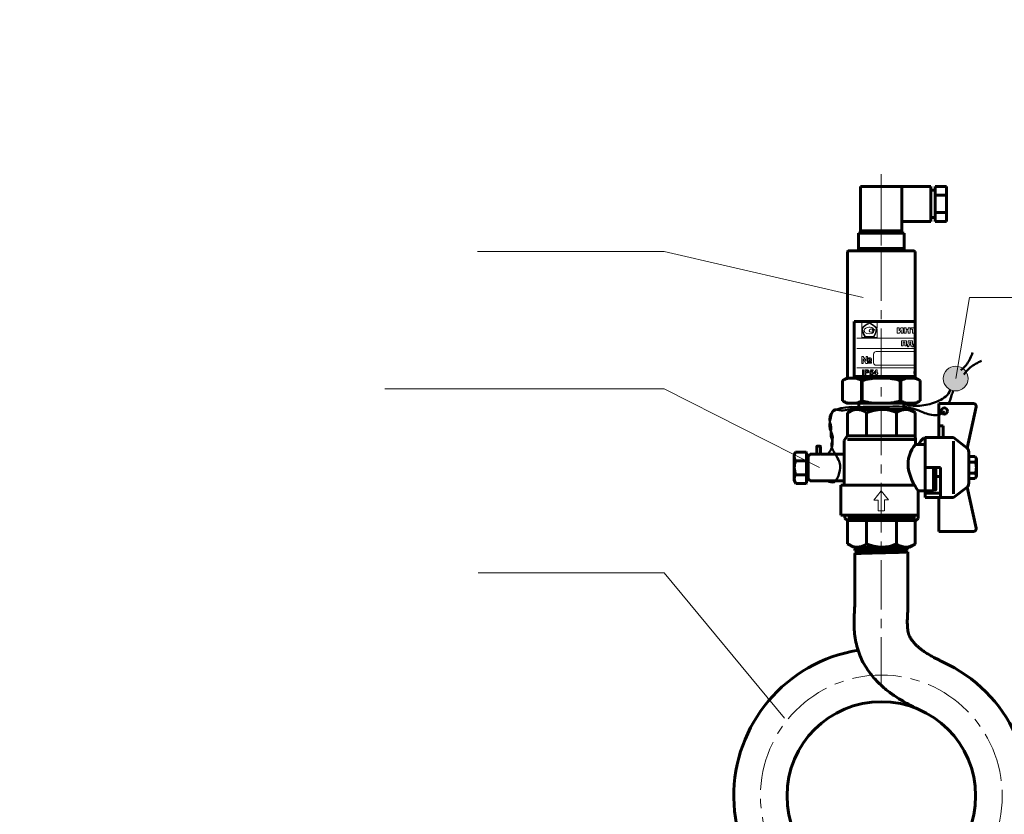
# Model space of a CAD drawing. Header units: millimetres. Extents: x 0 to 840, y 0 to 297.
# Tile 5 of 8: x 414 to 574, y 168 to 297. Entities that reach past the tile are written whole.
import ezdxf

# ---------------------------------------------------------------- set-up
doc = ezdxf.new("R2010")
doc.units = ezdxf.units.MM
for name, pattern in [('K5LT32768', [0]), ('K5LT32769', [0]), ('K5LT32770', [0]), ('K5LT_AXLED', [12.574862, 8.074862, -1.5, 1.5, -1.5]), ('K5LT_BASIC', [0]), ('K5LT_THIN', [0])]:
    doc.linetypes.add(name, pattern=pattern)
for name, color, linetype, true_color in [('C', 4, 'Continuous', 0x00ffff), ('FOR', 7, 'Continuous', 0xffffff), ('G', 3, 'Continuous', 0x00ff00), ('OSI', 2, 'Continuous', 0xffff00), ('POINTS', 7, 'Continuous', 0xffffff), ('R', 1, 'Continuous', 0xff0000), ('WELDING', 7, 'Continuous', 0xffffff)]:
    doc.layers.add(name, color=color, linetype=linetype, true_color=true_color)
doc.layers.add('Системный слой', color=7, linetype='Continuous')
doc.styles.add('KTEXTSTYLE', font='GOST_AU.SHX', dxfattribs={"width": 0.96, "height": 5})

# ---------------------------------------------------------------- blocks, each defined once
blk = doc.blocks.new('U27')
at = {"layer": 'C', "color": 7, "linetype": 'K5LT32770', "lineweight": 5}
for p, q in [((549.82, 245.1), (559.31, 245.1)), ((549.82, 243.44), (559.31, 243.44)), ((549.82, 240.31), (559.31, 240.31))]:
    blk.add_line(p, q, dxfattribs=at)
at = {"layer": 'G', "color": 5, "linetype": 'K5LT_BASIC', "lineweight": 60, "true_color": 0x0000ff}
for p, q in [((550.45, 262.22), (550.45, 269.83)), ((550.45, 269.83), (553.81, 269.83)), ((557.17, 269.83), (553.81, 269.83)), ((557.17, 269.83), (553.81, 269.83)), ((557.17, 262.22), (557.17, 269.83)), ((557.17, 269.83), (561.9, 269.83)), ((561.9, 269.83), (561.9, 264.15)), ((562.61, 269.83), (562.61, 264.15)), ((562.61, 269.83), (564.45, 269.83)), ((564.45, 269.83), (564.45, 264.15)), ((561.9, 269.22), (562.61, 269.22)), ((562.61, 268.41), (564.45, 268.41)), ((561.9, 264.76), (562.61, 264.76)), ((562.61, 265.57), (564.45, 265.57)), ((557.17, 264.15), (561.9, 264.15)), ((564.45, 264.15), (562.61, 264.15)), ((550.1, 262.22), (553.81, 262.22)), ((550.1, 259.36), (550.1, 262.22)), ((550.45, 262.59), (557.17, 262.59)), ((557.53, 262.22), (553.81, 262.22)), ((557.53, 259.36), (557.53, 262.22)), ((548.31, 259.23), (548.44, 259.36)), ((548.31, 259.23), (548.31, 238.71)), ((559.19, 259.36), (548.44, 259.36)), ((550.1, 259.73), (557.53, 259.73)), ((550.5, 259.73), (550.5, 259.36)), ((551.81, 259.73), (551.81, 259.36)), ((555.22, 259.36), (555.22, 259.73)), ((559.31, 259.23), (559.19, 259.36)), ((559.31, 259.23), (559.31, 238.71)), ((549.38, 247.84), (549.38, 238.89)), ((549.38, 247.84), (559.31, 247.84)), ((547.5, 238.21), (548.15, 238.59)), ((547.5, 234.89), (547.5, 238.21)), ((548.15, 238.59), (559.47, 238.59)), ((548.31, 238.71), (548.44, 238.59)), ((549.38, 238.89), (559.31, 238.89)), ((550.6, 234.89), (550.6, 238.21)), ((550.71, 238.21), (550.6, 238.21)), ((550.71, 234.89), (550.71, 238.21)), ((556.91, 234.89), (556.91, 238.21)), ((557.02, 238.21), (556.91, 238.21)), ((557.02, 234.89), (557.02, 238.21)), ((559.31, 238.71), (559.19, 238.59)), ((560.13, 238.21), (559.47, 238.59)), ((560.13, 234.89), (560.13, 238.21)), ((548.15, 234.51), (547.5, 234.89)), ((559.47, 234.51), (548.15, 234.51)), ((550.15, 234.31), (550.15, 233.5)), ((550.71, 234.89), (550.6, 234.89)), ((557.02, 234.89), (556.91, 234.89)), ((557.48, 234.31), (557.48, 233.5)), ((559.47, 234.51), (560.13, 234.89)), ((568.83, 234.47), (563.17, 234.47)), ((563.17, 228.92), (563.17, 234.47)), ((549.32, 233.5), (548.29, 232.98)), ((548.29, 232.98), (548.29, 229.26)), ((558.38, 233.5), (549.32, 233.5)), ((551.4, 232.94), (551.4, 229.18)), ((556.3, 229.18), (556.3, 232.98)), ((558.38, 233.5), (559.34, 233.02)), ((559.34, 229.18), (559.34, 233.02)), ((567.79, 227.22), (569.27, 233.93)), ((563.17, 230.83), (563.89, 230.83)), ((563.89, 230.83), (563.89, 228.92)), ((548.29, 229.26), (547.75, 228.47)), ((547.75, 228.47), (547.75, 221.19)), ((559.34, 229.18), (548.29, 229.18)), ((559.38, 228.6), (548.33, 228.6)), ((559.38, 228.6), (559.34, 229.18)), ((559.38, 227.82), (559.38, 228.6)), ((560.95, 227.82), (559.38, 227.82)), ((560.95, 228.84), (560.69, 228.84)), ((564.02, 228.92), (560.95, 228.92)), ((560.95, 228.92), (560.95, 224.06)), ((560.95, 219.15), (560.95, 228.92)), ((560.95, 228.92), (563.17, 228.92)), ((563.17, 228.92), (565.59, 228.92)), ((565.59, 228.92), (567.79, 227.22)), ((565.59, 228.33), (565.59, 219.75)), ((539.64, 226.12), (539.86, 226.56)), ((539.64, 226.12), (539.64, 221.9)), ((541.6, 226.56), (539.86, 226.56)), ((541.6, 226.56), (541.65, 226.51)), ((541.65, 226.51), (541.65, 221.47)), ((542.25, 226.2), (541.92, 225.87)), ((542.25, 226.2), (543.25, 226.2)), ((543.3, 226.25), (543.3, 227.46)), ((543.36, 227.52), (543.84, 227.52)), ((543.77, 226.2), (543.41, 226.2)), ((543.89, 227.46), (543.89, 226.25)), ((543.95, 226.2), (547.75, 226.2)), ((568.05, 224.92), (568.05, 226.59)), ((541.65, 225.15), (539.88, 225.15)), ((541.92, 225.68), (541.65, 225.68)), ((541.92, 222.2), (541.92, 225.87)), ((569.11, 225.83), (568.05, 225.83)), ((568.05, 225.83), (568.05, 224.03)), ((569.11, 224.93), (568.05, 224.93)), ((568.05, 223.15), (568.05, 224.92)), ((569.3, 225.51), (569.11, 225.83)), ((569.3, 224.03), (569.3, 225.51)), ((560.95, 224.06), (563.45, 224.06)), ((562.3, 224.06), (562.3, 220.23)), ((562.7, 224.06), (562.7, 220.5)), ((563.45, 224.06), (563.45, 219.15)), ((568.05, 222.24), (568.05, 224.03)), ((568.05, 221.48), (568.05, 223.15)), ((569.11, 223.14), (568.05, 223.14)), ((569.3, 224.03), (569.3, 222.56)), ((539.64, 221.9), (539.88, 221.42)), ((539.88, 221.42), (541.6, 221.42)), ((539.9, 222.87), (541.65, 222.87)), ((541.6, 221.42), (541.65, 221.47)), ((541.92, 222.39), (541.65, 222.39)), ((542.25, 221.87), (541.92, 222.2)), ((547.75, 221.87), (542.25, 221.87)), ((563.45, 222.6), (562.7, 222.6)), ((569.11, 222.24), (568.05, 222.24)), ((569.3, 222.56), (569.11, 222.24)), ((547.23, 221.19), (547.23, 216.29)), ((547.23, 221.19), (559.21, 221.19)), ((562.3, 220.23), (559.83, 220.23)), ((559.83, 216.29), (559.83, 220.23)), ((560.95, 220.71), (560.95, 220.26)), ((563.45, 219.86), (560.95, 219.86)), ((562.6, 220.4), (562.3, 220.4)), ((565.59, 219.15), (567.79, 220.85)), ((567.79, 220.85), (569.27, 214.14)), ((560.95, 219.15), (563.17, 219.15)), ((563.17, 213.6), (563.17, 219.15)), ((563.17, 219.15), (565.59, 219.15)), ((547.23, 216.29), (559.83, 216.29)), ((547.85, 215.8), (547.85, 216.29)), ((548.31, 215.4), (547.85, 215.8)), ((548.29, 211.6), (548.29, 215.32)), ((559.44, 215.4), (548.31, 215.4)), ((559.39, 215.88), (548.34, 215.88)), ((551.4, 211.64), (551.4, 215.4)), ((556.3, 215.4), (556.3, 211.6)), ((559.34, 215.4), (559.34, 211.56)), ((559.83, 215.73), (559.44, 215.4)), ((559.83, 216.29), (559.83, 215.73)), ((568.83, 213.6), (563.17, 213.6)), ((549.32, 211.08), (548.29, 211.6)), ((558.38, 211.08), (549.32, 211.08)), ((558.38, 211.08), (559.34, 211.56))]:
    blk.add_line(p, q, dxfattribs=at)
for centre, radius, start, end in [((549.94, 234.31), 0.204, 0, 90), ((557.68, 234.31), 0.204, 90, 180), ((568.83, 234.02), 0.444, 347.6053, 90), ((549.9, 231.05), 2.44, 52.0163, 131.189), ((553.9, 227.66), 5.84, 65.6982, 115.2736), ((557.8, 231.05), 2.44, 51.1632, 127.9837), ((563.09, 224.58), 4.92, 138.914, 187.077), ((561.97, 227.1), 2.16, 126.4655, 160.597), ((564.02, 228.35), 0.574, 81.476, 90), ((540.77, 225.85), 1.14, 141.1632, 217.9837), ((543.25, 226.25), 0.0543, 270, 0), ((543.36, 227.46), 0.0543, 90, 180), ((543.84, 227.46), 0.0543, 0, 90), ((543.95, 226.25), 0.0543, 180, 270), ((567.17, 226.59), 0.888, 0, 45.0552), ((542.36, 224.03), 2.72, 155.6982, 205.2736), ((568.66, 225.36), 0.629, 316.6832, 29.134), ((567.01, 224.03), 2.28, 0, 23.1373), ((567.25, 225.67), 9.2, 190.6448, 216.2742), ((567.01, 224.03), 2.28, 336.8627, 0), ((568.66, 222.71), 0.629, 330.866, 43.3168), ((540.77, 222.17), 1.14, 142.0163, 221.189), ((567.17, 221.48), 0.888, 314.9448, 0), ((562.6, 220.5), 0.102, 270, 0), ((568.83, 214.05), 0.444, 270, 12.3947), ((549.9, 213.52), 2.44, 228.811, 307.9837), ((553.9, 216.92), 5.84, 244.7264, 294.3018), ((557.8, 213.52), 2.44, 232.0163, 308.8368)]:
    blk.add_arc(centre, radius, start, end, dxfattribs=at)
at = {"layer": 'OSI', "color": 30, "linetype": 'K5LT_AXLED', "lineweight": 18, "true_color": 0xff8000}
for p, q in [((553.81, 188.32), (553.81, 271.83)), ((553.81, 260.22), (553.81, 268.99))]:
    blk.add_line(p, q, dxfattribs=at)
at = {"layer": 'R', "color": 7, "linetype": 'K5LT_THIN', "lineweight": 18}
for p, q in [((552.62, 218.74), (553.81, 220.23)), ((553.81, 220.23), (554.97, 218.79)), ((553.3, 218.74), (552.62, 218.74)), ((553.3, 217), (553.3, 218.74)), ((554.97, 218.79), (554.31, 218.79)), ((554.31, 218.79), (554.31, 217)), ((554.29, 217), (553.3, 217))]:
    blk.add_line(p, q, dxfattribs=at)
at = {"layer": 'WELDING', "color": 7, "linetype": 'K5LT32769', "lineweight": 18}
for points, knots in [([(551.87, 247.65), (551.4, 247.4), (550.96, 247.13), (550.62, 246.75), (550.62, 246.75), (550.62, 247.65), (550.62, 247.65), (551.87, 247.65), (551.87, 247.65)], [0, 0, 0, 0, 0.333333, 0.333333, 0.333333, 0.666667, 0.666667, 1, 1, 1, 1]), ([(553, 246.72), (552.94, 246.21), (552.78, 245.81), (552.59, 245.43), (552.16, 245.35), (551.6, 245.34), (551.17, 245.43), (550.97, 245.8), (550.83, 246.22), (550.74, 246.7), (551.04, 247.05), (551.44, 247.3), (551.87, 247.52), (552.32, 247.32), (552.69, 247.05), (553, 246.72)], [0, 0, 0, 0, 0.2, 0.2, 0.2, 0.4, 0.4, 0.4, 0.6, 0.6, 0.6, 0.8, 0.8, 0.8, 1, 1, 1, 1]), ([(551.89, 247.65), (551.89, 247.65), (553.12, 247.65), (553.12, 247.65), (553.12, 246.79), (553.12, 246.79), (552.76, 247.12), (552.35, 247.42), (551.89, 247.65)], [0, 0, 0, 0, 0.333333, 0.333333, 0.666667, 0.666667, 0.666667, 1, 1, 1, 1]), ([(550.62, 246.74), (550.71, 246.2), (550.88, 245.75), (551.08, 245.33), (551.56, 245.24), (552.19, 245.23), (552.66, 245.33), (552.88, 245.73), (553.04, 246.18), (553.12, 246.7), (553.12, 246.7), (553.12, 245.24), (553.12, 245.24), (550.62, 245.24), (550.62, 245.24), (550.62, 246.74), (550.62, 246.74)], [0, 0, 0, 0, 0.166667, 0.166667, 0.166667, 0.333333, 0.333333, 0.333333, 0.5, 0.5, 0.5, 0.666667, 0.666667, 0.833333, 0.833333, 1, 1, 1, 1]), ([(552.52, 246.57), (552.24, 246.69), (551.79, 246.61), (551.84, 246.31), (551.88, 246.08), (552.3, 246.05), (552.52, 246.16), (552.58, 245.97), (552.38, 245.93), (552.26, 245.89), (551.8, 245.74), (551.01, 245.87), (551.03, 246.38), (551.04, 246.67), (551.42, 246.88), (551.77, 246.91), (551.77, 246.91), (551.78, 246.91), (551.78, 246.91), (552.06, 246.87), (552.55, 246.88), (552.52, 246.57)], [0, 0, 0, 0, 0.142857, 0.142857, 0.142857, 0.285714, 0.285714, 0.285714, 0.428571, 0.428571, 0.428571, 0.571429, 0.571429, 0.571429, 0.714286, 0.714286, 0.714286, 0.857143, 0.857143, 0.857143, 1, 1, 1, 1]), ([(552.31, 246.55), (552.31, 246.55), (552.72, 246.55), (552.72, 246.55), (552.72, 246.43), (552.72, 246.43), (552.58, 246.43), (552.58, 246.43), (552.58, 246.18), (552.58, 246.18), (552.45, 246.18), (552.45, 246.18), (552.45, 246.41), (552.45, 246.41), (552.44, 246.45), (552.35, 246.42), (552.31, 246.43), (552.31, 246.43), (552.31, 246.55), (552.31, 246.55)], [0, 0, 0, 0, 0.125, 0.125, 0.25, 0.25, 0.375, 0.375, 0.5, 0.5, 0.625, 0.625, 0.75, 0.75, 0.75, 0.875, 0.875, 0.875, 1, 1, 1, 1]), ([(557.05, 245.95), (557.05, 245.95), (557.05, 246.47), (557.05, 246.47), (557.04, 246.47), (557.04, 246.47), (556.76, 245.95), (556.76, 245.95), (556.41, 245.95), (556.41, 245.95), (556.41, 246.81), (556.41, 246.81), (556.72, 246.81), (556.72, 246.81), (556.72, 246.3), (556.72, 246.3), (556.73, 246.3), (556.73, 246.3), (557, 246.81), (557, 246.81), (557.36, 246.81), (557.36, 246.81), (557.36, 245.95), (557.36, 245.95), (557.05, 245.95), (557.05, 245.95)], [0, 0, 0, 0, 0.083333, 0.083333, 0.166667, 0.166667, 0.25, 0.25, 0.333333, 0.333333, 0.416667, 0.416667, 0.5, 0.5, 0.583333, 0.583333, 0.666667, 0.666667, 0.75, 0.75, 0.833333, 0.833333, 0.916667, 0.916667, 1, 1, 1, 1]), ([(558.17, 245.95), (558.17, 245.95), (558.17, 246.3), (558.17, 246.3), (557.89, 246.3), (557.89, 246.3), (557.89, 245.95), (557.89, 245.95), (557.55, 245.95), (557.55, 245.95), (557.55, 246.81), (557.55, 246.81), (557.89, 246.81), (557.89, 246.81), (557.89, 246.51), (557.89, 246.51), (558.17, 246.51), (558.17, 246.51), (558.17, 246.81), (558.17, 246.81), (558.5, 246.81), (558.5, 246.81), (558.5, 245.95), (558.5, 245.95), (558.17, 245.95), (558.17, 245.95)], [0, 0, 0, 0, 0.083333, 0.083333, 0.166667, 0.166667, 0.25, 0.25, 0.333333, 0.333333, 0.416667, 0.416667, 0.5, 0.5, 0.583333, 0.583333, 0.666667, 0.666667, 0.75, 0.75, 0.833333, 0.833333, 0.916667, 0.916667, 1, 1, 1, 1]), ([(559.31, 246.61), (559.27, 246.61), (559.23, 246.61), (559.23, 246.61), (559.23, 245.95), (559.23, 245.95), (558.9, 245.95), (558.9, 245.95), (558.9, 246.61), (558.9, 246.61), (558.61, 246.61), (558.61, 246.61), (558.61, 246.81), (558.61, 246.81), (559.04, 246.81), (559.31, 246.81)], [0.9585086, 0.9585086, 0.9585086, 0.9585086, 1, 1, 1.125, 1.125, 1.25, 1.25, 1.375, 1.375, 1.5, 1.5, 1.625, 1.625, 1.7104444, 1.7104444, 1.7104444, 1.7104444]), ([(557.9, 243.89), (557.9, 243.89), (557.65, 243.89), (557.65, 243.89), (557.65, 244.49), (557.65, 244.49), (557.37, 244.49), (557.37, 244.49), (557.37, 243.89), (557.37, 243.89), (557.12, 243.89), (557.12, 243.89), (557.12, 244.69), (557.12, 244.69), (557.9, 244.69), (557.9, 244.69), (557.9, 243.89), (557.9, 243.89)], [0, 0, 0, 0, 0.125, 0.125, 0.25, 0.25, 0.375, 0.375, 0.5, 0.5, 0.625, 0.625, 0.75, 0.75, 0.875, 0.875, 1, 1, 1, 1]), ([(558.99, 243.72), (558.99, 243.72), (558.79, 243.72), (558.79, 243.72), (558.79, 243.89), (558.79, 243.89), (558.26, 243.89), (558.26, 243.89), (558.26, 243.72), (558.26, 243.72), (558.06, 243.72), (558.06, 243.72), (558.06, 244.08), (558.06, 244.08), (558.14, 244.08), (558.14, 244.08), (558.19, 244.2), (558.21, 244.35), (558.21, 244.51), (558.21, 244.51), (558.21, 244.69), (558.21, 244.69), (558.9, 244.69), (558.9, 244.69), (558.9, 244.08), (558.9, 244.08), (558.99, 244.08), (558.99, 244.08), (558.99, 243.72), (558.99, 243.72)], [0, 0, 0, 0, 0.076923, 0.076923, 0.153846, 0.153846, 0.230769, 0.230769, 0.307692, 0.307692, 0.384615, 0.384615, 0.461538, 0.461538, 0.538462, 0.538462, 0.538462, 0.615385, 0.615385, 0.615385, 0.692308, 0.692308, 0.769231, 0.769231, 0.846154, 0.846154, 0.923077, 0.923077, 1, 1, 1, 1]), ([(558.65, 244.08), (558.65, 244.08), (558.65, 244.49), (558.65, 244.49), (558.45, 244.49), (558.45, 244.49), (558.45, 244.48), (558.45, 244.48), (558.45, 244.37), (558.43, 244.24), (558.39, 244.08), (558.39, 244.08), (558.65, 244.08), (558.65, 244.08)], [0, 0, 0, 0, 0.2, 0.2, 0.4, 0.4, 0.6, 0.6, 0.6, 0.8, 0.8, 0.8, 1, 1, 1, 1]), ([(559.31, 244.13), (559.22, 244.13), (559.1, 244.13), (559.1, 244.13), (559.1, 244.23), (559.1, 244.23), (559.22, 244.23), (559.31, 244.23)], [0.8457794, 0.8457794, 0.8457794, 0.8457794, 1, 1, 1.25, 1.25, 1.4042206, 1.4042206, 1.4042206, 1.4042206]), ([(550.64, 242.14), (550.64, 242.14), (550.87, 242.14), (550.87, 242.14), (551.33, 241.37), (551.33, 241.37), (551.33, 242.14), (551.33, 242.14), (551.55, 242.14), (551.55, 242.14), (551.55, 240.97), (551.55, 240.97), (551.31, 240.97), (551.31, 240.97), (550.86, 241.73), (550.86, 241.73), (550.86, 240.97), (550.86, 240.97), (550.64, 240.97), (550.64, 240.97), (550.64, 242.14), (550.64, 242.14)], [0, 0, 0, 0, 0.1, 0.1, 0.2, 0.2, 0.3, 0.3, 0.4, 0.4, 0.5, 0.5, 0.6, 0.6, 0.7, 0.7, 0.8, 0.8, 0.9, 0.9, 1, 1, 1, 1]), ([(551.62, 241.61), (551.62, 241.71), (551.65, 241.79), (551.77, 241.9), (551.84, 241.93), (551.93, 241.93), (552.02, 241.93), (552.1, 241.9), (552.15, 241.84), (552.21, 241.77), (552.24, 241.7), (552.24, 241.6), (552.24, 241.54), (552.23, 241.49), (552.21, 241.44), (552.18, 241.4), (552.15, 241.36), (552.11, 241.33), (552.06, 241.29), (552.01, 241.28), (551.94, 241.28), (551.84, 241.28), (551.76, 241.31), (551.7, 241.37), (551.65, 241.44), (551.62, 241.51), (551.62, 241.61)], [0, 0, 0, 0, 0.111111, 0.111111, 0.222222, 0.222222, 0.222222, 0.333333, 0.333333, 0.333333, 0.444444, 0.444444, 0.444444, 0.555556, 0.555556, 0.555556, 0.666667, 0.666667, 0.666667, 0.777778, 0.777778, 0.777778, 0.888889, 0.888889, 0.888889, 1, 1, 1, 1]), ([(551.65, 241.2), (551.65, 241.2), (552.21, 241.2), (552.21, 241.2), (552.21, 241.03), (552.21, 241.03), (551.65, 241.03), (551.65, 241.03), (551.65, 241.2), (551.65, 241.2)], [0, 0, 0, 0, 0.25, 0.25, 0.5, 0.5, 0.75, 0.75, 1, 1, 1, 1]), ([(551.83, 241.59), (551.83, 241.54), (551.84, 241.5), (551.86, 241.47), (551.87, 241.45), (551.9, 241.43), (551.93, 241.43), (551.96, 241.43), (551.99, 241.45), (552.01, 241.48), (552.02, 241.51), (552.03, 241.56), (552.03, 241.62), (552.03, 241.67), (552.02, 241.71), (552.01, 241.74), (551.99, 241.77), (551.97, 241.78), (551.94, 241.78), (551.9, 241.78), (551.88, 241.76), (551.86, 241.73), (551.84, 241.7), (551.83, 241.65), (551.83, 241.59)], [0, 0, 0, 0, 0.125, 0.125, 0.125, 0.25, 0.25, 0.25, 0.375, 0.375, 0.375, 0.5, 0.5, 0.5, 0.625, 0.625, 0.625, 0.75, 0.75, 0.75, 0.875, 0.875, 0.875, 1, 1, 1, 1]), ([(550.76, 239.16), (550.76, 239.16), (550.76, 239.95), (550.76, 239.95), (550.94, 239.95), (550.94, 239.95), (550.94, 239.16), (550.94, 239.16), (550.76, 239.16), (550.76, 239.16)], [0, 0, 0, 0, 0.25, 0.25, 0.5, 0.5, 0.75, 0.75, 1, 1, 1, 1]), ([(551.11, 239.16), (551.11, 239.16), (551.11, 239.95), (551.11, 239.95), (551.4, 239.95), (551.4, 239.95), (551.51, 239.95), (551.59, 239.95), (551.62, 239.94), (551.67, 239.93), (551.72, 239.9), (551.75, 239.86), (551.78, 239.82), (551.8, 239.77), (551.8, 239.71), (551.8, 239.66), (551.79, 239.62), (551.77, 239.59), (551.75, 239.55), (551.73, 239.53), (551.7, 239.51), (551.66, 239.49), (551.63, 239.48), (551.6, 239.47), (551.56, 239.46), (551.49, 239.46), (551.41, 239.46), (551.41, 239.46), (551.29, 239.46), (551.29, 239.46), (551.29, 239.16), (551.29, 239.16), (551.11, 239.16), (551.11, 239.16)], [0, 0, 0, 0, 0.083333, 0.083333, 0.166667, 0.166667, 0.166667, 0.25, 0.25, 0.25, 0.333333, 0.333333, 0.333333, 0.416667, 0.416667, 0.416667, 0.5, 0.5, 0.5, 0.583333, 0.583333, 0.583333, 0.666667, 0.666667, 0.666667, 0.75, 0.75, 0.75, 0.833333, 0.833333, 0.916667, 0.916667, 1, 1, 1, 1]), ([(551.29, 239.82), (551.29, 239.82), (551.29, 239.59), (551.29, 239.59), (551.39, 239.59), (551.39, 239.59), (551.47, 239.59), (551.51, 239.6), (551.56, 239.61), (551.58, 239.63), (551.59, 239.65), (551.61, 239.66), (551.61, 239.68), (551.61, 239.71), (551.61, 239.74), (551.6, 239.76), (551.59, 239.78), (551.57, 239.8), (551.54, 239.81), (551.51, 239.81), (551.49, 239.82), (551.45, 239.82), (551.38, 239.82), (551.38, 239.82), (551.29, 239.82), (551.29, 239.82)], [0, 0, 0, 0, 0.111111, 0.111111, 0.222222, 0.222222, 0.222222, 0.333333, 0.333333, 0.444444, 0.444444, 0.444444, 0.555556, 0.555556, 0.555556, 0.666667, 0.666667, 0.666667, 0.777778, 0.777778, 0.777778, 0.888889, 0.888889, 0.888889, 1, 1, 1, 1]), ([(551.92, 239.36), (551.92, 239.36), (552.09, 239.38), (552.09, 239.38), (552.09, 239.35), (552.11, 239.32), (552.13, 239.3), (552.16, 239.28), (552.18, 239.27), (552.22, 239.27), (552.25, 239.27), (552.28, 239.28), (552.31, 239.31), (552.33, 239.33), (552.34, 239.37), (552.34, 239.42), (552.34, 239.47), (552.33, 239.51), (552.31, 239.53), (552.28, 239.56), (552.25, 239.57), (552.21, 239.57), (552.16, 239.57), (552.12, 239.55), (552.08, 239.51), (552.08, 239.51), (551.94, 239.53), (551.94, 239.53), (552.03, 239.94), (552.03, 239.94), (552.48, 239.94), (552.48, 239.94), (552.48, 239.8), (552.48, 239.8), (552.16, 239.8), (552.16, 239.8), (552.13, 239.66), (552.13, 239.66), (552.17, 239.68), (552.21, 239.69), (552.25, 239.69), (552.32, 239.69), (552.39, 239.67), (552.44, 239.62), (552.5, 239.57), (552.52, 239.5), (552.52, 239.43), (552.52, 239.36), (552.5, 239.3), (552.46, 239.25), (552.4, 239.18), (552.32, 239.15), (552.21, 239.15), (552.13, 239.15), (552.06, 239.17), (552.01, 239.21), (551.96, 239.24), (551.93, 239.3), (551.92, 239.36)], [0, 0, 0, 0, 0.047619, 0.047619, 0.047619, 0.095238, 0.095238, 0.095238, 0.142857, 0.142857, 0.142857, 0.190476, 0.190476, 0.190476, 0.238095, 0.238095, 0.238095, 0.285714, 0.285714, 0.285714, 0.333333, 0.333333, 0.333333, 0.380952, 0.380952, 0.380952, 0.428571, 0.428571, 0.47619, 0.47619, 0.52381, 0.52381, 0.571429, 0.571429, 0.619048, 0.619048, 0.666667, 0.666667, 0.666667, 0.714286, 0.714286, 0.714286, 0.761905, 0.761905, 0.761905, 0.809524, 0.809524, 0.809524, 0.857143, 0.857143, 0.857143, 0.904762, 0.904762, 0.904762, 0.952381, 0.952381, 0.952381, 1, 1, 1, 1]), ([(552.95, 239.16), (552.95, 239.16), (552.95, 239.32), (552.95, 239.32), (552.58, 239.32), (552.58, 239.32), (552.58, 239.45), (552.58, 239.45), (552.97, 239.96), (552.97, 239.96), (553.12, 239.96), (553.12, 239.96), (553.12, 239.45), (553.12, 239.45), (553.23, 239.45), (553.23, 239.45), (553.23, 239.32), (553.23, 239.32), (553.12, 239.32), (553.12, 239.32), (553.12, 239.16), (553.12, 239.16), (552.95, 239.16), (552.95, 239.16)], [0, 0, 0, 0, 0.090909, 0.090909, 0.181818, 0.181818, 0.272727, 0.272727, 0.363636, 0.363636, 0.454545, 0.454545, 0.545455, 0.545455, 0.636364, 0.636364, 0.727273, 0.727273, 0.818182, 0.818182, 0.909091, 0.909091, 1, 1, 1, 1]), ([(552.95, 239.45), (552.95, 239.45), (552.95, 239.72), (552.95, 239.72), (552.75, 239.45), (552.75, 239.45), (552.95, 239.45), (552.95, 239.45)], [0, 0, 0, 0, 0.333333, 0.333333, 0.666667, 0.666667, 1, 1, 1, 1]), ([(559.31, 239.19), (559.26, 239.2), (559.21, 239.23), (559.18, 239.27), (559.12, 239.33), (559.09, 239.41), (559.09, 239.52), (559.09, 239.63), (559.12, 239.72), (559.18, 239.78), (559.21, 239.82), (559.26, 239.85), (559.31, 239.86)], [0.1869245, 0.1869245, 0.1869245, 0.1869245, 0.2222222, 0.2222222, 0.2222222, 0.2777778, 0.2777778, 0.2777778, 0.3333333, 0.3333333, 0.3333333, 0.3677582, 0.3677582, 0.3677582, 0.3677582]), ([(559.31, 239.73), (559.3, 239.72), (559.29, 239.71), (559.28, 239.7), (559.25, 239.67), (559.23, 239.61), (559.23, 239.53), (559.23, 239.45), (559.25, 239.38), (559.28, 239.35), (559.29, 239.34), (559.3, 239.33), (559.31, 239.32)], [0.7064928, 0.7064928, 0.7064928, 0.7064928, 0.7222222, 0.7222222, 0.7222222, 0.7777778, 0.7777778, 0.7777778, 0.8333333, 0.8333333, 0.8333333, 0.8496311, 0.8496311, 0.8496311, 0.8496311])]:
    blk.add_open_spline(points, degree=3, knots=knots, dxfattribs=at)
at = {"layer": 'WELDING', "color": 7, "linetype": 'K5LT32770', "lineweight": 5}
blk.add_open_spline([(559.31, 240.71), (558.3, 240.71), (552.98, 240.71), (552.98, 240.71), (552.75, 240.71), (552.57, 240.89), (552.57, 241.1), (552.57, 241.1), (552.57, 242.55), (552.57, 242.55), (552.57, 242.76), (552.75, 242.94), (552.98, 242.94), (552.98, 242.94), (558.3, 242.94), (559.31, 242.94)], degree=3, knots=[0.5118402, 0.5118402, 0.5118402, 0.5118402, 0.625, 0.625, 0.625, 0.75, 0.75, 0.75, 0.875, 0.875, 0.875, 1, 1, 1, 1.1131598, 1.1131598, 1.1131598, 1.1131598], dxfattribs=at)
at = {"layer": 'WELDING', "color": 5, "linetype": 'K5LT_BASIC', "lineweight": 60, "true_color": 0x0000ff}
for points in [[(548.38, 238.59), (548.28, 238.56), (547.99, 238.46), (547.7, 238.32), (547.5, 238.21)], [(549.73, 238.59), (549.82, 238.56), (550.12, 238.46), (550.41, 238.32), (550.6, 238.21)], [(552.46, 238.59), (552.27, 238.56), (551.68, 238.46), (551.1, 238.32), (550.71, 238.21)], [(555.16, 238.59), (555.35, 238.56), (555.94, 238.46), (556.52, 238.32), (556.91, 238.21)], [(557.9, 238.59), (557.8, 238.56), (557.51, 238.46), (557.22, 238.32), (557.02, 238.21)], [(559.25, 238.59), (559.34, 238.56), (559.64, 238.46), (559.93, 238.32), (560.12, 238.21)], [(548.38, 234.51), (548.28, 234.54), (547.99, 234.64), (547.7, 234.78), (547.5, 234.89)], [(549.73, 234.51), (549.82, 234.54), (550.12, 234.64), (550.41, 234.78), (550.6, 234.89)], [(552.46, 234.51), (552.27, 234.54), (551.68, 234.64), (551.1, 234.78), (550.71, 234.89)], [(555.16, 234.51), (555.35, 234.54), (555.94, 234.64), (556.52, 234.78), (556.91, 234.89)], [(557.9, 234.51), (557.8, 234.54), (557.51, 234.64), (557.22, 234.78), (557.02, 234.89)], [(559.25, 234.51), (559.34, 234.54), (559.64, 234.64), (559.93, 234.78), (560.12, 234.89)]]:
    blk.add_open_spline(points, degree=3, knots=[0, 0, 0, 0, 1.611933, 5, 5, 5, 5], dxfattribs=at)
blk = doc.blocks.new('U30')
at = {"layer": 'FOR', "color": 7, "linetype": 'K5LT_THIN', "lineweight": 18}
for q in [(488.03, 259.23), (550.86, 251.76)]:
    blk.add_line((518.48, 259.23), q, dxfattribs=at)
blk = doc.blocks.new('U33')
at = {"layer": 'FOR', "color": 7, "linetype": 'K5LT_THIN', "lineweight": 18}
for q in [(472.95, 236.89), (543.74, 224.03)]:
    blk.add_line((518.48, 236.89), q, dxfattribs=at)
blk = doc.blocks.new('U34')
at = {"layer": 'FOR', "color": 7, "linetype": 'K5LT_THIN', "lineweight": 18}
for q in [(488.17, 206.89), (538.07, 183.22)]:
    blk.add_line((518.48, 206.89), q, dxfattribs=at)
blk = doc.blocks.new('U35')
at = {"layer": 'FOR', "color": 7, "linetype": 'K5LT_THIN', "lineweight": 18}
for q in [(565.93, 238.54), (614.04, 251.73)]:
    blk.add_line((568.18, 251.73), q, dxfattribs=at)
blk = doc.blocks.new('U26')
at = {"layer": 'FOR', "true_color": 0xff0000}
blk.add_hatch(color=1, dxfattribs=at).paths.add_polyline_path([(564.14, 237.59), (564.61, 237.01), (565.77, 236.52), (567, 236.82), (567.81, 237.78), (567.9, 239.03), (567.23, 240.1), (566.06, 240.56), (564.84, 240.25), (564.04, 239.28), (563.97, 238.02)])
at = {"layer": 'G', "color": 5, "linetype": 'K5LT_BASIC', "lineweight": 60, "true_color": 0x0000ff}
for p, q in [((549.48, 210.56), (549.48, 210.64)), ((549.49, 210.65), (549.98, 210.81)), ((549.96, 210.39), (549.49, 210.55)), ((549.49, 210), (549.98, 210.16)), ((549.96, 211.05), (549.87, 211.08)), ((549.87, 211.08), (557.83, 211.08)), ((549.96, 211.05), (549.96, 210.81)), ((549.96, 210.4), (549.96, 210.16)), ((557.65, 210.72), (558.14, 210.88)), ((557.66, 211.14), (557.66, 211.13)), ((557.66, 210.72), (557.66, 210.48)), ((558.14, 210.33), (557.66, 210.48)), ((558.14, 210.98), (557.83, 211.08)), ((558.15, 210.89), (558.15, 210.97)), ((558.16, 201.97), (558.16, 210.32)), ((549.49, 201.97), (549.49, 210)), ((563.78, 192.41), (563.78, 192.41))]:
    blk.add_line(p, q, dxfattribs=at)
for centre, radius in [((564.08, 233.25), 0.5), ((553.82, 170.55), 15.35)]:
    blk.add_circle(centre, radius, dxfattribs=at)
blk.add_arc((553.82, 170.55), 24.02, 99.0917, 65.5212, dxfattribs=at)
at = {"layer": 'OSI', "color": 30, "linetype": 'K5LT_AXLED', "lineweight": 18, "true_color": 0xff8000}
blk.add_circle((553.82, 170.55), 19.69, dxfattribs=at)
at = {"layer": 'POINTS'}
blk.add_point((553.81, 211.08), dxfattribs=at)
at = {"layer": 'R', "color": 7, "linetype": 'K5LT_THIN', "lineweight": 18}
blk.add_circle((565.93, 238.54), 2.02, dxfattribs=at)
at = {"layer": 'WELDING', "color": 1, "linetype": 'K5LT32768', "lineweight": 50, "true_color": 0xff0000}
for points, knots in [([(566.78, 239.88), (567.16, 240.2), (567.5, 240.56), (567.78, 240.94), (568.18, 241.49), (568.48, 242.11), (568.68, 242.79)], [0, 0, 0, 0, 1, 1, 1, 2, 2, 2, 2]), ([(567.28, 239.22), (567.59, 239.63), (567.93, 240), (568.31, 240.32), (568.85, 240.77), (569.45, 241.13), (570.15, 241.4)], [0, 0, 0, 0, 1, 1, 1, 2, 2, 2, 2]), ([(565.03, 236.73), (564.8, 235.8), (563.62, 235.09), (562.03, 234.44), (560.81, 234.18), (559.06, 234), (558.26, 234.22), (557.48, 234.31)], [0, 0, 0, 0, 2.161623, 3.226746, 4.279806, 5.236284, 7, 7, 7, 7]), ([(564.71, 234.47), (564.98, 234.69), (565.11, 235.54), (565.47, 236.29), (565.44, 236.58)], [0, 0, 0, 0, 2.64437, 4, 4, 4, 4]), ([(544.94, 226.13), (545.04, 226.21), (545.14, 226.29), (545.23, 226.38), (545.7, 226.86), (545.94, 227.7), (545.85, 228.35), (545.82, 228.62), (545.66, 228.87), (545.61, 229.14), (545.52, 229.63), (545.7, 230.16), (545.65, 230.66), (545.6, 231.07), (545.38, 231.53), (545.38, 231.89), (545.4, 233.38), (546.9, 234.02), (550.15, 233.9)], [0, 0, 0, 0, 1, 1, 1, 2, 2, 2, 3, 3, 3, 4, 4, 4, 5, 5, 5, 6, 6, 6, 6]), ([(546.95, 233.38), (546.6, 233.51), (546.31, 233.53), (546.09, 233.44), (545.73, 233.3), (545.69, 232.58), (545.57, 232.12), (545.46, 231.69), (545.36, 231.23), (545.37, 230.79), (545.39, 230.17), (545.88, 229.57), (545.9, 228.94), (545.91, 228.5), (545.65, 228.02), (545.7, 227.59), (545.76, 226.95), (546.3, 226.39), (546.59, 225.78), (546.73, 225.47), (546.93, 225.18), (547.02, 224.86), (547.16, 224.33), (547.11, 223.69), (546.96, 223.16), (546.81, 222.62), (546.57, 221.79), (546.12, 221.65), (545.82, 221.56), (545.45, 221.64), (545, 221.87)], [0, 0, 0, 0, 1, 1, 1, 2, 2, 2, 3, 3, 3, 4, 4, 4, 5, 5, 5, 6, 6, 6, 7, 7, 7, 8, 8, 8, 9, 9, 9, 10, 10, 10, 10]), ([(546.95, 233.38), (547.84, 233.22), (549.23, 233.82), (551.31, 233.97), (553.19, 233.94), (555.18, 233.93), (557.46, 234.04), (559.81, 233.47), (561.9, 232.4), (563.65, 232.58), (564.08, 233.25)], [0, 0, 0, 0, 1.471053, 2.51232, 3.546007, 4.686423, 5.91048, 7.451248, 8.714481, 10, 10, 10, 10])]:
    blk.add_open_spline(points, degree=3, knots=knots, dxfattribs=at)
at = {"layer": 'WELDING', "color": 5, "linetype": 'K5LT_BASIC', "lineweight": 60, "true_color": 0x0000ff}
for points, knots in [([(553.81, 210.73), (553.57, 210.72), (553.25, 210.71), (552.81, 210.7), (552.55, 210.69), (552.25, 210.69), (551.89, 210.68), (551.53, 210.67), (551.26, 210.66), (551.06, 210.65), (550.92, 210.65), (550.79, 210.65), (550.71, 210.64), (550.56, 210.64), (550.41, 210.63), (550.2, 210.62), (550.03, 210.62), (549.86, 210.61), (549.73, 210.6), (549.62, 210.59), (549.54, 210.58), (549.49, 210.57), (549.48, 210.57), (549.48, 210.56)], [0, 0, 0, 0, 2.520961, 3.373695, 4.71299, 5.303785, 6.640479, 8.730404, 9.655681, 10.218402, 11.386761, 11.779733, 12.215082, 12.634027, 14.0693, 14.796104, 16.380317, 17.476913, 18.748392, 20.020663, 21.276003, 22.520285, 24, 24, 24, 24]), ([(553.81, 210.81), (553.57, 210.8), (553.25, 210.79), (552.81, 210.78), (552.55, 210.78), (552.25, 210.77), (551.89, 210.76), (551.53, 210.75), (551.26, 210.74), (551.06, 210.74), (550.92, 210.73), (550.79, 210.73), (550.71, 210.72), (550.56, 210.72), (550.41, 210.71), (550.2, 210.71), (550.03, 210.7), (549.87, 210.69), (549.76, 210.68), (549.67, 210.68), (549.6, 210.67), (549.55, 210.66), (549.51, 210.66), (549.49, 210.65), (549.49, 210.65)], [0, 0, 0, 0, 2.754599, 3.686364, 5.149785, 5.795335, 7.255914, 9.539535, 10.550568, 11.165449, 12.442128, 12.871545, 13.347278, 13.805105, 15.373611, 16.167866, 17.899068, 19.097357, 20.237807, 21.276572, 22.368977, 23.020074, 24.103491, 25, 25, 25, 25]), ([(553.81, 210.16), (553.57, 210.15), (553.25, 210.14), (552.81, 210.13), (552.55, 210.12), (552.25, 210.12), (551.89, 210.11), (551.53, 210.1), (551.26, 210.09), (551.06, 210.08), (550.92, 210.08), (550.79, 210.08), (550.71, 210.07), (550.56, 210.07), (550.41, 210.06), (550.2, 210.05), (550.03, 210.05), (549.86, 210.04), (549.73, 210.03), (549.62, 210.02), (549.54, 210.01), (549.5, 210), (549.49, 210), (549.49, 210)], [0, 0, 0, 0, 2.644414, 3.538907, 4.943789, 5.563516, 6.965668, 9.157939, 10.128527, 10.718805, 11.94438, 12.356596, 12.813264, 13.252726, 14.758285, 15.520681, 17.182474, 18.332771, 19.666515, 21.00109, 22.317905, 23.623122, 24, 24, 24, 24]), ([(550.1, 211.08), (550.09, 211.08), (550.07, 211.08), (550.03, 211.07), (549.99, 211.06), (549.97, 211.06), (549.96, 211.05), (549.96, 211.05)], [20.84722, 20.84722, 20.84722, 20.84722, 21.326094, 21.946796, 22.979634, 24.16073, 25, 25, 25, 25]), ([(553.81, 210.56), (553.6, 210.56), (553.28, 210.55), (552.89, 210.54), (552.66, 210.53), (552.43, 210.52), (552.11, 210.51), (551.77, 210.5), (551.45, 210.49), (551.26, 210.49), (551.13, 210.48), (551.06, 210.48), (550.93, 210.48), (550.79, 210.47), (550.6, 210.46), (550.43, 210.45), (550.26, 210.44), (550.15, 210.43), (550.06, 210.42), (550, 210.41), (549.97, 210.41), (549.96, 210.4), (549.96, 210.4)], [0, 0, 0, 0, 2.415921, 3.569869, 4.516616, 5.082794, 6.363792, 8.366638, 9.527099, 10.912404, 11.289048, 11.706327, 12.107912, 13.48376, 14.180442, 15.975442, 17.235568, 18.457742, 19.671052, 20.867963, 22.298299, 23, 23, 23, 23]), ([(553.81, 210.97), (553.6, 210.97), (553.28, 210.96), (552.89, 210.95), (552.66, 210.94), (552.43, 210.93), (552.11, 210.92), (551.77, 210.91), (551.45, 210.9), (551.26, 210.89), (551.13, 210.89), (551.06, 210.89), (550.93, 210.88), (550.79, 210.88), (550.6, 210.87), (550.43, 210.86), (550.27, 210.85), (550.17, 210.84), (550.11, 210.84), (550.07, 210.83), (550.03, 210.83), (550, 210.82), (549.98, 210.82), (549.98, 210.81)], [0, 0, 0, 0, 2.661072, 3.932116, 4.974934, 5.598565, 7.009553, 9.215637, 10.493861, 12.019778, 12.434666, 12.894323, 13.336712, 14.852377, 15.619843, 17.59717, 18.985203, 20.178973, 20.980585, 21.610901, 22.239892, 23.286524, 24, 24, 24, 24]), ([(553.81, 210.32), (553.6, 210.31), (553.28, 210.3), (552.89, 210.29), (552.66, 210.29), (552.43, 210.28), (552.11, 210.27), (551.77, 210.26), (551.45, 210.25), (551.26, 210.24), (551.13, 210.24), (551.06, 210.24), (550.93, 210.23), (550.79, 210.23), (550.6, 210.22), (550.43, 210.21), (550.26, 210.2), (550.15, 210.19), (550.06, 210.18), (550.01, 210.17), (549.98, 210.17), (549.98, 210.16)], [0, 0, 0, 0, 2.439315, 3.604437, 4.560352, 5.132013, 6.425415, 8.447654, 9.619353, 11.018072, 11.398364, 11.819682, 12.225157, 13.614327, 14.317756, 16.130137, 17.402465, 18.636474, 19.861533, 21.070033, 22, 22, 22, 22]), ([(557.13, 211.08), (557.1, 211.08), (557.01, 211.07), (556.88, 211.07), (556.73, 211.06), (556.56, 211.05), (556.25, 211.04), (555.9, 211.03), (555.56, 211.02), (555.38, 211.01), (555.18, 211.01), (555.03, 211), (554.87, 211), (554.72, 211), (554.54, 210.99), (554.36, 210.99), (554.23, 210.98), (554.14, 210.98), (554, 210.98), (553.89, 210.97), (553.81, 210.97)], [9.902437, 9.902437, 9.902437, 9.902437, 10.842447, 12.15511, 13.186115, 14.124791, 15.769411, 19.160358, 20.02978, 21.404571, 21.911426, 23.306836, 23.745441, 24.403693, 25.496811, 26.555778, 27.054813, 27.443827, 27.837437, 29, 29, 29, 29]), ([(558.15, 210.97), (558.15, 210.97), (558.14, 210.96), (558.1, 210.95), (558.06, 210.95), (558.02, 210.94), (557.95, 210.94), (557.86, 210.93), (557.74, 210.93), (557.62, 210.92), (557.5, 210.91), (557.38, 210.91), (557.24, 210.9), (557.1, 210.9), (556.93, 210.89), (556.72, 210.88), (556.39, 210.87), (556.04, 210.86), (555.68, 210.85), (555.42, 210.85), (555.2, 210.84), (555.05, 210.84), (554.95, 210.83), (554.82, 210.83), (554.65, 210.83), (554.45, 210.82), (554.3, 210.82), (554.18, 210.82), (554.03, 210.81), (553.9, 210.81), (553.81, 210.81)], [0, 0, 0, 0, 2.110972, 3.392867, 4.057276, 4.89145, 5.736407, 7.704823, 8.726051, 10.090898, 11.075148, 12.154527, 12.993393, 14.095502, 15.098914, 16.403636, 17.940924, 20.793173, 22.01586, 23.422559, 24.677437, 25.383058, 25.617483, 26.086708, 27.255211, 28.162088, 28.920662, 29.336505, 29.75726, 31, 31, 31, 31]), ([(558.14, 210.88), (558.13, 210.88), (558.11, 210.87), (558.08, 210.87), (558.04, 210.87), (558.02, 210.86), (557.98, 210.86), (557.94, 210.86), (557.87, 210.85), (557.78, 210.85), (557.66, 210.84), (557.51, 210.83), (557.38, 210.83), (557.24, 210.82), (557.1, 210.82), (556.93, 210.81), (556.72, 210.8), (556.39, 210.79), (556.04, 210.78), (555.68, 210.77), (555.42, 210.76), (555.2, 210.76), (555.05, 210.76), (554.95, 210.75), (554.82, 210.75), (554.65, 210.75), (554.45, 210.74), (554.3, 210.74), (554.18, 210.74), (554.03, 210.73), (553.9, 210.73), (553.81, 210.73)], [0, 0, 0, 0, 1.363887, 2.652355, 3.112553, 4.007071, 4.461921, 5.188831, 6.409838, 7.252784, 9.02159, 10.467461, 11.633932, 12.540484, 13.731519, 14.815894, 16.225891, 17.887219, 20.969609, 22.290952, 23.811154, 25.167285, 25.929841, 26.18318, 26.690266, 27.953054, 28.933103, 29.752886, 30.202282, 30.656986, 32, 32, 32, 32]), ([(557.65, 210.72), (557.64, 210.71), (557.62, 210.71), (557.58, 210.7), (557.55, 210.7), (557.49, 210.69), (557.4, 210.69), (557.27, 210.68), (557.15, 210.67), (557.02, 210.67), (556.88, 210.66), (556.73, 210.65), (556.56, 210.65), (556.25, 210.63), (555.9, 210.62), (555.56, 210.61), (555.38, 210.61), (555.18, 210.6), (555.03, 210.6), (554.87, 210.59), (554.72, 210.59), (554.54, 210.58), (554.36, 210.58), (554.23, 210.57), (554.14, 210.57), (554, 210.57), (553.89, 210.57), (553.81, 210.56)], [0, 0, 0, 0, 1.515213, 2.375105, 3.168232, 3.971628, 5.843422, 7.128229, 8.573703, 9.538794, 10.873409, 11.921656, 12.876029, 14.548153, 17.995807, 18.879769, 20.277551, 20.792882, 22.211628, 22.657567, 23.326828, 24.438226, 25.514902, 26.022284, 26.417803, 26.817995, 28, 28, 28, 28]), ([(557.66, 210.48), (557.66, 210.48), (557.65, 210.47), (557.61, 210.46), (557.58, 210.46), (557.55, 210.46), (557.49, 210.45), (557.4, 210.44), (557.27, 210.44), (557.15, 210.43), (557.02, 210.42), (556.88, 210.41), (556.73, 210.41), (556.56, 210.4), (556.25, 210.39), (555.9, 210.38), (555.56, 210.37), (555.38, 210.36), (555.18, 210.36), (555.03, 210.35), (554.87, 210.35), (554.72, 210.34), (554.54, 210.34), (554.36, 210.33), (554.23, 210.33), (554.14, 210.33), (554, 210.32), (553.89, 210.32), (553.81, 210.32)], [0, 0, 0, 0, 1.976277, 3.175237, 3.796587, 4.576669, 5.36685, 7.207857, 8.471531, 9.89323, 10.842447, 12.15511, 13.186115, 14.124791, 15.769411, 19.160358, 20.02978, 21.404571, 21.911426, 23.306836, 23.745441, 24.403693, 25.496811, 26.555778, 27.054813, 27.443827, 27.837437, 29, 29, 29, 29]), ([(558.15, 210.32), (558.15, 210.31), (558.14, 210.31), (558.1, 210.3), (558.06, 210.3), (558.02, 210.29), (557.95, 210.29), (557.86, 210.28), (557.74, 210.27), (557.62, 210.27), (557.5, 210.26), (557.38, 210.26), (557.24, 210.25), (557.1, 210.25), (556.93, 210.24), (556.72, 210.23), (556.39, 210.22), (556.04, 210.21), (555.68, 210.2), (555.42, 210.19), (555.2, 210.19), (555.05, 210.19), (554.95, 210.18), (554.82, 210.18), (554.65, 210.18), (554.45, 210.17), (554.3, 210.17), (554.18, 210.17), (554.03, 210.16), (553.9, 210.16), (553.81, 210.16)], [0, 0, 0, 0, 2.110972, 3.392867, 4.057276, 4.89145, 5.736407, 7.704823, 8.726051, 10.090898, 11.075148, 12.154527, 12.993393, 14.095502, 15.098914, 16.403636, 17.940924, 20.793173, 22.01586, 23.422559, 24.677437, 25.383058, 25.617483, 26.086708, 27.255211, 28.162088, 28.920662, 29.336505, 29.75726, 31, 31, 31, 31]), ([(560.19, 184.52), (559.87, 184.66), (558.89, 185.13), (557.51, 185.86), (555.96, 186.83), (554.58, 187.84), (553.22, 189.06), (552.08, 190.36), (551.18, 191.67), (550.5, 192.97), (550, 194.27), (549.65, 195.59), (549.45, 196.93), (549.37, 198.17), (549.37, 199.14), (549.4, 199.85), (549.43, 200.39), (549.46, 200.96), (549.48, 201.48), (549.49, 201.85), (549.49, 201.97)], [0, 0, 0, 0, 0.988236, 3.073211, 4.418712, 6.14478, 7.930868, 9.56004, 11.046257, 12.41765, 13.690417, 14.958348, 16.291454, 17.499142, 18.470924, 19.046904, 19.501283, 19.987473, 20.664144, 21, 21, 21, 21]), ([(563.78, 192.41), (563.62, 192.49), (563.31, 192.63), (562.83, 192.87), (562.3, 193.14), (561.61, 193.53), (560.92, 193.96), (560.33, 194.39), (559.91, 194.72), (559.56, 195.04), (559.27, 195.33), (559.04, 195.6), (558.84, 195.85), (558.67, 196.09), (558.52, 196.35), (558.38, 196.65), (558.25, 197.01), (558.15, 197.43), (558.09, 197.87), (558.06, 198.3), (558.05, 198.72), (558.05, 199.15), (558.07, 199.62), (558.1, 200.23), (558.14, 201.02), (558.16, 201.63), (558.16, 201.97)], [0, 0, 0, 0, 1.148865, 2.283953, 3.490028, 5.0735, 7.510436, 8.765199, 9.903671, 10.979893, 11.851065, 12.623304, 13.310804, 13.953863, 14.57383, 15.260783, 16.133473, 17.079775, 18.077582, 19.016924, 19.913551, 20.838216, 21.836093, 22.975487, 24.828929, 27, 27, 27, 27])]:
    blk.add_open_spline(points, degree=3, knots=knots, dxfattribs=at)
for points in [[(549.49, 210.65), (549.48, 210.65), (549.48, 210.65), (549.48, 210.64)], [(549.48, 210.56), (549.48, 210.56), (549.48, 210.56), (549.49, 210.55)], [(558.14, 210.98), (558.15, 210.97), (558.15, 210.97), (558.15, 210.97)], [(558.15, 210.89), (558.15, 210.89), (558.15, 210.88), (558.14, 210.88)], [(558.14, 210.33), (558.15, 210.32), (558.15, 210.32), (558.15, 210.32)], [(549.49, 210), (549.48, 210), (549.48, 209.99), (549.48, 209.99)]]:
    blk.add_open_spline(points, degree=3, dxfattribs=at)
at = {"layer": 'FOR'}
for name in ['U30', 'U35', 'U33', 'U34']:
    blk.add_blockref(name, (0, 0), dxfattribs=at)
at = {"layer": 'Системный слой'}
blk.add_blockref('U27', (0, 0), dxfattribs=at)

msp = doc.modelspace()

# ---------------------------------------------------------------- block references
at = {"layer": 'Системный слой'}
msp.add_blockref('U26', (0, 0), dxfattribs=at)

doc.saveas('drawing.dxf')
